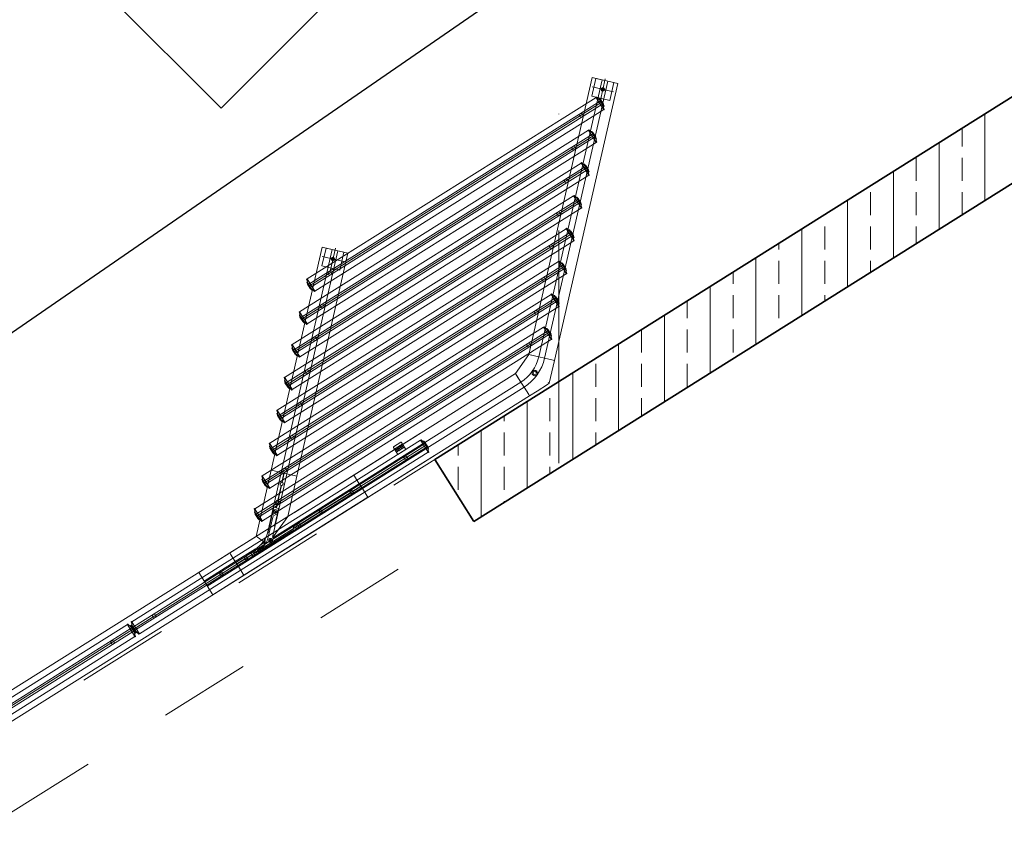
# Model space of a CAD drawing. Header units: metres. Extents: x -10951 to 10441, y -17253 to 1447.
# Tile 6 of 54: x -8518 to -8249, y -16813 to -16590. Entities that reach past the tile are written whole.
import ezdxf
from ezdxf.enums import TextEntityAlignment as Align

# ---------------------------------------------------------------- set-up
doc = ezdxf.new("R2010")
doc.units = ezdxf.units.M
doc.header["$MEASUREMENT"] = 0
for name, pattern in [('8', [0.5, 0.25, -0.25]), ('ACAD_ISO02W100', [15, 12, -3]), ('DASHDOT', [25.4, 12.7, -6.35, 0, -6.35])]:
    doc.linetypes.add(name, pattern=pattern)
doc.layers.get('0').update_dxf_attribs({"color": 8})
for name, color, linetype, lineweight in [('#elektryczne', 8, 'Continuous', 20), ('A_B.CIENKIE', 8, 'Continuous', 9), ('A_BUDYNKI', 8, 'Continuous', 13), ('A_HACZE', 8, 'Continuous', 5), ('A_OSIE', 8, 'Continuous', 13), ('A_OZACZENIE DRZWI', 8, 'Continuous', 13), ('A_OZNACZENIA OKIEN', 8, 'Continuous', 13), ('A_STOLARKA', 8, 'Continuous', 5), ('EB_UZIEMIENIE', 1, 'ACAD_ISO02W100', 30)]:
    doc.layers.add(name, color=color, linetype=linetype, lineweight=lineweight)
doc.styles.add('m1_romans', font='romans.shx', dxfattribs={"width": 0.8})

# ---------------------------------------------------------------- blocks, each defined once
blk = doc.blocks.new('podkład')
at = {"color": 8}
for p, q in [((12130.44, -3635.6), (12181.26, -3686.43)), ((12181.26, -3686.43), (12230.78, -3636.92))]:
    blk.add_line(p, q, dxfattribs=at)
at = {"layer": 'A_B.CIENKIE', "color": 8, "linetype": '8', "ltscale": 100}
for p, q in [((11593.49, -4188.5), (12953.49, -3333.65)), ((11573.49, -4224.7), (12973.49, -3344.7))]:
    blk.add_line(p, q, dxfattribs=at)
at = {"layer": 'A_BUDYNKI', "color": 8, "lineweight": 35}
for p, q in [((12239.64, -3782.35), (12973.49, -3321.1)), ((12973.49, -3344.7), (12250.29, -3799.28)), ((12250.29, -3799.28), (12239.64, -3782.35))]:
    blk.add_line(p, q, dxfattribs=at)
at = {"layer": 'A_HACZE', "color": 8, "linetype": 'Continuous'}
for p, q in [((12389.78, -3711.6), (12389.78, -3687.98)), ((12383.53, -3696.88), (12383.53, -3691.91)), ((12377.28, -3719.46), (12377.28, -3695.84)), ((12371.03, -3706.25), (12371.03, -3700)), ((12383.53, -3706.25), (12383.53, -3700)), ((12364.78, -3727.32), (12364.78, -3703.7)), ((12358.53, -3715.63), (12358.53, -3709.38)), ((12371.03, -3715.63), (12371.03, -3709.38)), ((12383.53, -3715.53), (12383.53, -3709.38)), ((12352.28, -3735.17), (12352.28, -3711.55)), ((12346.03, -3715.63), (12346.03, -3715.48)), ((12339.78, -3743.03), (12339.78, -3719.41)), ((12346.03, -3725), (12346.03, -3718.75)), ((12358.53, -3725), (12358.53, -3718.75)), ((12371.03, -3723.39), (12371.03, -3718.75)), ((12333.53, -3725), (12333.53, -3723.34)), ((12327.28, -3750.89), (12327.28, -3727.27)), ((12333.53, -3734.38), (12333.53, -3728.13)), ((12346.03, -3734.38), (12346.03, -3728.13)), ((12358.53, -3731.24), (12358.53, -3728.13)), ((12321.03, -3734.38), (12321.03, -3731.2)), ((12314.78, -3758.74), (12314.78, -3735.12)), ((12321.03, -3743.75), (12321.03, -3737.5)), ((12333.53, -3743.75), (12333.53, -3737.5)), ((12346.03, -3739.1), (12346.03, -3737.5)), ((12308.53, -3743.75), (12308.53, -3739.05)), ((12302.28, -3766.6), (12302.28, -3742.98)), ((12296.03, -3753.13), (12296.03, -3746.91)), ((12308.53, -3753.13), (12308.53, -3746.88)), ((12321.03, -3753.13), (12321.03, -3746.88)), ((12333.53, -3746.96), (12333.53, -3746.88)), ((12289.78, -3774.46), (12289.78, -3750.84)), ((12283.53, -3762.5), (12283.53, -3756.25)), ((12296.03, -3762.5), (12296.03, -3756.25)), ((12308.53, -3762.5), (12308.53, -3756.25)), ((12277.28, -3782.32), (12277.28, -3758.69)), ((12264.78, -3790.17), (12264.78, -3766.55)), ((12271.03, -3771.88), (12271.03, -3765.63)), ((12283.53, -3771.88), (12283.53, -3765.63)), ((12296.03, -3770.53), (12296.03, -3765.63)), ((12258.53, -3771.88), (12258.53, -3770.48)), ((12252.28, -3798.03), (12252.28, -3774.41)), ((12258.53, -3781.25), (12258.53, -3775)), ((12271.03, -3781.25), (12271.03, -3775)), ((12283.53, -3778.39), (12283.53, -3775)), ((12246.03, -3781.25), (12246.03, -3778.34)), ((12239.78, -3782.57), (12239.78, -3782.26)), ((12246.03, -3790.63), (12246.03, -3784.38)), ((12258.53, -3790.63), (12258.53, -3784.38)), ((12271.03, -3786.24), (12271.03, -3784.38)), ((12258.53, -3794.1), (12258.53, -3793.75))]:
    blk.add_line(p, q, dxfattribs=at)
at = {"layer": 'A_OSIE', "color": 8, "linetype": 'DASHDOT', "ltscale": 5}
blk.add_line((12273.49, -3783.35), (12273.49, -2044.7), dxfattribs=at)
at = {"layer": 'A_STOLARKA', "color": 8}
for p, q in [((12265.27, -3753.7), (12282.52, -3678.07)), ((12268, -3754.33), (12285.25, -3678.69)), ((12269.56, -3754.68), (12286.81, -3679.05)), ((12283.6, -3678.31), (12282.48, -3683.19)), ((12282.52, -3678.07), (12282.91, -3678.16)), ((12285.25, -3678.69), (12282.91, -3678.16)), ((12288.47, -3679.42), (12283.6, -3678.31)), ((12285.98, -3678.86), (12285.25, -3678.69)), ((12286.03, -3678.87), (12285.98, -3678.86)), ((12286.08, -3678.88), (12286.03, -3678.87)), ((12286.81, -3679.05), (12286.08, -3678.88)), ((12289.54, -3679.67), (12286.81, -3679.05)), ((12272.29, -3755.3), (12289.54, -3679.67)), ((12285.34, -3681.05), (12285.19, -3681.3)), ((12285.19, -3681.3), (12285.33, -3681.55)), ((12285.33, -3681.55), (12285.62, -3681.56)), ((12285.63, -3681.06), (12285.34, -3681.05)), ((12285.62, -3681.56), (12285.77, -3681.31)), ((12285.77, -3681.31), (12285.63, -3681.06)), ((12287.36, -3684.3), (12288.47, -3679.42)), ((12283.63, -3683.48), (12204.76, -3733.05)), ((12284.71, -3684.54), (12205.26, -3734.48)), ((12282.48, -3683.19), (12287.36, -3684.3)), ((12285.74, -3686.84), (12283.61, -3683.46)), ((12284.63, -3684.23), (12283.74, -3683.38)), ((12284.3, -3683.91), (12284.46, -3683.81)), ((12284.39, -3683.85), (12284.63, -3684.23)), ((12284.83, -3684.17), (12284.52, -3683.82)), ((12284.66, -3684.27), (12284.63, -3684.23)), ((12285.48, -3685.59), (12284.63, -3684.23)), ((12284.66, -3684.27), (12284.83, -3684.17)), ((12284.71, -3684.54), (12284.85, -3684.57)), ((12284.85, -3684.57), (12285.27, -3685.25)), ((12285.64, -3685.37), (12284.9, -3684.18)), ((12285.06, -3684.91), (12205.43, -3734.96)), ((12205.79, -3735.32), (12285.24, -3685.39)), ((12206.86, -3736.38), (12285.72, -3686.81)), ((12285.27, -3685.25), (12285.24, -3685.39)), ((12285.46, -3685.54), (12285.63, -3685.44)), ((12285.49, -3685.58), (12285.46, -3685.54)), ((12285.87, -3686.76), (12285.48, -3685.59)), ((12285.49, -3685.58), (12285.72, -3685.96)), ((12285.81, -3685.86), (12285.63, -3685.44)), ((12285.79, -3685.93), (12285.63, -3686.02)), ((12281.59, -3692.45), (12202.72, -3742.01)), ((12283.7, -3695.81), (12281.57, -3692.42)), ((12282.59, -3693.2), (12281.7, -3692.34)), ((12282.66, -3693.5), (12203.21, -3743.44)), ((12283.01, -3693.87), (12203.39, -3743.92)), ((12203.75, -3744.28), (12283.2, -3694.35)), ((12282.26, -3692.87), (12282.41, -3692.77)), ((12282.35, -3692.81), (12282.59, -3693.19)), ((12282.79, -3693.13), (12282.48, -3692.78)), ((12282.62, -3693.24), (12282.59, -3693.19)), ((12283.44, -3694.55), (12282.59, -3693.2)), ((12282.62, -3693.24), (12282.79, -3693.13)), ((12282.66, -3693.5), (12282.8, -3693.53)), ((12282.8, -3693.53), (12283.23, -3694.21)), ((12283.6, -3694.33), (12282.85, -3693.15)), ((12283.23, -3694.21), (12283.2, -3694.35)), ((12283.41, -3694.51), (12283.58, -3694.4)), ((12283.44, -3694.55), (12283.42, -3694.51)), ((12283.44, -3694.55), (12283.68, -3694.93)), ((12283.82, -3695.73), (12283.44, -3694.55)), ((12283.74, -3694.89), (12283.58, -3694.99)), ((12283.76, -3694.83), (12283.59, -3694.4)), ((12204.81, -3745.34), (12283.68, -3695.77)), ((12279.54, -3701.41), (12200.68, -3750.98)), ((12280.62, -3702.47), (12201.17, -3752.4)), ((12280.97, -3702.84), (12201.34, -3752.88)), ((12201.7, -3753.25), (12281.15, -3703.31)), ((12281.65, -3704.77), (12279.53, -3701.38)), ((12280.55, -3702.16), (12279.65, -3701.3)), ((12280.21, -3701.83), (12280.37, -3701.73)), ((12280.31, -3701.77), (12280.55, -3702.15)), ((12280.75, -3702.09), (12280.43, -3701.74)), ((12280.57, -3702.2), (12280.55, -3702.15)), ((12281.4, -3703.51), (12280.55, -3702.16)), ((12280.57, -3702.2), (12280.74, -3702.09)), ((12280.62, -3702.47), (12280.76, -3702.5)), ((12280.76, -3702.5), (12281.18, -3703.17)), ((12281.55, -3703.29), (12280.81, -3702.11)), ((12281.18, -3703.17), (12281.15, -3703.31)), ((12281.37, -3703.47), (12281.54, -3703.36)), ((12281.72, -3703.79), (12281.54, -3703.36)), ((12202.77, -3754.3), (12281.63, -3704.73)), ((12281.4, -3703.51), (12281.37, -3703.47)), ((12281.4, -3703.51), (12281.64, -3703.89)), ((12281.78, -3704.69), (12281.4, -3703.51)), ((12281.7, -3703.85), (12281.54, -3703.95)), ((12277.5, -3710.37), (12198.63, -3759.94)), ((12278.58, -3711.43), (12199.13, -3761.36)), ((12279.61, -3713.73), (12277.48, -3710.34)), ((12278.5, -3711.12), (12277.61, -3710.26)), ((12278.17, -3710.79), (12278.32, -3710.7)), ((12278.26, -3710.74), (12278.5, -3711.12)), ((12278.7, -3711.05), (12278.39, -3710.71)), ((12278.53, -3711.16), (12278.5, -3711.12)), ((12279.35, -3712.48), (12278.5, -3711.12)), ((12278.53, -3711.16), (12278.7, -3711.06)), ((12278.58, -3711.43), (12278.71, -3711.46)), ((12278.71, -3711.46), (12279.14, -3712.14)), ((12279.51, -3712.26), (12278.77, -3711.07)), ((12278.93, -3711.8), (12199.3, -3761.85)), ((12199.66, -3762.21), (12279.11, -3712.27)), ((12200.72, -3763.27), (12279.59, -3713.7)), ((12279.14, -3712.14), (12279.11, -3712.27)), ((12279.33, -3712.43), (12279.49, -3712.33)), ((12279.35, -3712.47), (12279.33, -3712.43)), ((12279.35, -3712.47), (12279.59, -3712.85)), ((12279.74, -3713.65), (12279.35, -3712.48)), ((12279.67, -3712.75), (12279.5, -3712.32)), ((12279.65, -3712.81), (12279.5, -3712.91)), ((12275.46, -3719.33), (12196.59, -3768.9)), ((12277.57, -3722.69), (12275.44, -3719.31)), ((12276.46, -3720.08), (12275.57, -3719.23)), ((12276.53, -3720.39), (12197.08, -3770.33)), ((12276.88, -3720.76), (12197.26, -3770.81)), ((12197.61, -3771.17), (12277.07, -3721.24)), ((12276.12, -3719.76), (12276.28, -3719.66)), ((12276.22, -3719.7), (12276.46, -3720.08)), ((12276.66, -3720.02), (12276.34, -3719.67)), ((12276.49, -3720.12), (12276.46, -3720.08)), ((12277.31, -3721.44), (12276.46, -3720.08)), ((12276.48, -3720.12), (12276.65, -3720.02)), ((12276.53, -3720.39), (12276.67, -3720.42)), ((12276.67, -3720.42), (12277.1, -3721.1)), ((12277.47, -3721.22), (12276.72, -3720.03)), ((12277.1, -3721.1), (12277.07, -3721.24)), ((12277.28, -3721.39), (12277.45, -3721.29)), ((12277.31, -3721.43), (12277.28, -3721.39)), ((12277.31, -3721.43), (12277.55, -3721.81)), ((12277.69, -3722.61), (12277.31, -3721.44)), ((12277.61, -3721.78), (12277.45, -3721.87)), ((12277.63, -3721.71), (12277.46, -3721.29)), ((12208.86, -3724.38), (12194.97, -3785.29)), ((12198.68, -3772.23), (12277.55, -3722.66)), ((12209.93, -3724.62), (12208.82, -3729.5)), ((12208.86, -3724.38), (12209.25, -3724.47)), ((12211.59, -3725), (12209.25, -3724.47)), ((12214.81, -3725.73), (12209.93, -3724.62)), ((12211.59, -3725), (12197.7, -3785.91)), ((12213.15, -3725.36), (12199.26, -3786.27)), ((12215.88, -3725.98), (12201.99, -3786.89)), ((12211.67, -3727.36), (12211.52, -3727.61)), ((12212.32, -3725.17), (12211.59, -3725)), ((12211.96, -3727.37), (12211.67, -3727.36)), ((12212.1, -3727.62), (12211.96, -3727.37)), ((12212.37, -3725.18), (12212.32, -3725.17)), ((12212.42, -3725.19), (12212.37, -3725.18)), ((12213.15, -3725.36), (12212.42, -3725.19)), ((12215.88, -3725.98), (12213.15, -3725.36)), ((12213.69, -3730.61), (12214.81, -3725.73)), ((12273.41, -3728.29), (12194.55, -3777.86)), ((12274.49, -3729.35), (12195.04, -3779.29)), ((12274.84, -3729.72), (12195.21, -3779.77)), ((12195.57, -3780.13), (12275.02, -3730.2)), ((12208.82, -3729.5), (12213.69, -3730.61)), ((12211.52, -3727.61), (12211.66, -3727.86)), ((12211.66, -3727.86), (12211.95, -3727.87)), ((12211.95, -3727.87), (12212.1, -3727.62)), ((12275.52, -3731.65), (12273.4, -3728.27)), ((12274.42, -3729.04), (12273.52, -3728.19)), ((12274.08, -3728.72), (12274.24, -3728.62)), ((12274.18, -3728.66), (12274.42, -3729.04)), ((12274.62, -3728.98), (12274.3, -3728.63)), ((12274.44, -3729.08), (12274.42, -3729.04)), ((12275.27, -3730.4), (12274.42, -3729.04)), ((12274.44, -3729.09), (12274.61, -3728.98)), ((12274.49, -3729.35), (12274.63, -3729.38)), ((12274.63, -3729.38), (12275.05, -3730.06)), ((12275.42, -3730.18), (12274.68, -3729)), ((12275.05, -3730.06), (12275.02, -3730.2)), ((12275.24, -3730.36), (12275.41, -3730.25)), ((12275.59, -3730.68), (12275.41, -3730.25)), ((12196.64, -3781.19), (12275.5, -3731.62)), ((12275.27, -3730.39), (12275.24, -3730.35)), ((12275.27, -3730.39), (12275.51, -3730.78)), ((12275.65, -3731.57), (12275.27, -3730.4)), ((12275.57, -3730.74), (12275.41, -3730.84)), ((12205.01, -3734.28), (12204.62, -3733.11)), ((12204.86, -3734.43), (12204.68, -3734)), ((12204.86, -3733.84), (12204.7, -3733.94)), ((12206.88, -3736.41), (12204.75, -3733.03)), ((12204.76, -3733.9), (12205, -3734.28)), ((12205.59, -3735.68), (12204.85, -3734.5)), ((12205.03, -3734.32), (12204.86, -3734.43)), ((12205.03, -3734.33), (12205, -3734.28)), ((12205.86, -3735.64), (12205.01, -3734.28)), ((12205.26, -3734.48), (12205.22, -3734.62)), ((12205.22, -3734.62), (12205.64, -3735.3)), ((12205.64, -3735.3), (12205.79, -3735.32)), ((12205.83, -3735.59), (12205.66, -3735.7)), ((12205.85, -3735.64), (12205.83, -3735.6)), ((12205.85, -3735.64), (12206.09, -3736.02)), ((12206.75, -3736.49), (12205.86, -3735.64)), ((12271.37, -3737.26), (12192.5, -3786.83)), ((12272.44, -3738.32), (12192.99, -3788.25)), ((12205.97, -3736.05), (12205.66, -3735.7)), ((12206.03, -3736.05), (12206.19, -3735.96)), ((12273.48, -3740.62), (12271.35, -3737.23)), ((12272.37, -3738.01), (12271.48, -3737.15)), ((12272.03, -3737.68), (12272.19, -3737.58)), ((12272.13, -3737.62), (12272.37, -3738)), ((12272.57, -3737.94), (12272.26, -3737.59)), ((12272.4, -3738.05), (12272.37, -3738)), ((12273.22, -3739.36), (12272.37, -3738.01)), ((12272.4, -3738.05), (12272.56, -3737.94)), ((12272.44, -3738.32), (12272.58, -3738.35)), ((12272.58, -3738.35), (12273.01, -3739.02)), ((12273.38, -3739.14), (12272.63, -3737.96)), ((12272.79, -3738.69), (12193.17, -3788.73)), ((12193.53, -3789.1), (12272.98, -3739.16)), ((12194.59, -3790.15), (12273.46, -3740.58)), ((12273.01, -3739.02), (12272.98, -3739.16)), ((12273.19, -3739.32), (12273.36, -3739.21)), ((12273.22, -3739.36), (12273.2, -3739.32)), ((12273.22, -3739.36), (12273.46, -3739.74)), ((12273.6, -3740.54), (12273.22, -3739.36)), ((12273.52, -3739.7), (12273.36, -3739.8)), ((12273.54, -3739.64), (12273.37, -3739.21)), ((12202.96, -3743.24), (12202.58, -3742.07)), ((12202.81, -3743.4), (12202.64, -3742.96)), ((12202.81, -3742.8), (12202.66, -3742.9)), ((12204.83, -3745.38), (12202.7, -3741.99)), ((12202.72, -3742.86), (12202.96, -3743.24)), ((12203.55, -3744.65), (12202.8, -3743.46)), ((12202.99, -3743.29), (12202.82, -3743.39)), ((12202.99, -3743.29), (12202.96, -3743.24)), ((12203.81, -3744.6), (12202.96, -3743.24)), ((12203.21, -3743.44), (12203.17, -3743.58)), ((12203.17, -3743.58), (12203.6, -3744.26)), ((12269.32, -3746.22), (12190.46, -3795.79)), ((12203.6, -3744.26), (12203.75, -3744.28)), ((12203.92, -3745.01), (12203.61, -3744.67)), ((12203.79, -3744.56), (12203.62, -3744.66)), ((12203.81, -3744.6), (12203.78, -3744.56)), ((12203.81, -3744.6), (12204.05, -3744.98)), ((12204.71, -3745.46), (12203.81, -3744.6)), ((12203.99, -3745.02), (12204.14, -3744.92)), ((12271.43, -3749.58), (12269.31, -3746.19)), ((12270.32, -3746.97), (12269.43, -3746.11)), ((12270.4, -3747.28), (12190.95, -3797.21)), ((12270.75, -3747.65), (12191.12, -3797.7)), ((12191.48, -3798.06), (12270.93, -3748.12)), ((12269.99, -3746.64), (12270.15, -3746.55)), ((12270.09, -3746.59), (12270.33, -3746.97)), ((12270.53, -3746.9), (12270.21, -3746.56)), ((12271.18, -3748.33), (12270.32, -3746.97)), ((12270.35, -3747.01), (12270.33, -3746.97)), ((12270.35, -3747.01), (12270.52, -3746.91)), ((12270.4, -3747.28), (12270.54, -3747.31)), ((12270.54, -3747.31), (12270.96, -3747.99)), ((12271.33, -3748.11), (12270.59, -3746.92)), ((12270.96, -3747.99), (12270.93, -3748.12)), ((12271.15, -3748.28), (12271.32, -3748.18)), ((12271.18, -3748.32), (12271.15, -3748.28)), ((12271.18, -3748.32), (12271.42, -3748.7)), ((12271.56, -3749.5), (12271.18, -3748.33)), ((12271.5, -3748.6), (12271.32, -3748.17)), ((12271.48, -3748.66), (12271.32, -3748.76)), ((12192.55, -3799.12), (12271.41, -3749.55)), ((12200.92, -3752.21), (12200.53, -3751.03)), ((12200.77, -3751.76), (12200.61, -3751.86)), ((12202.79, -3754.34), (12200.66, -3750.95)), ((12200.77, -3752.36), (12200.59, -3751.92)), ((12200.67, -3751.82), (12200.91, -3752.21)), ((12201.5, -3753.61), (12200.76, -3752.42)), ((12200.94, -3752.25), (12200.77, -3752.36)), ((12200.94, -3752.25), (12200.91, -3752.21)), ((12201.77, -3753.56), (12200.92, -3752.21)), ((12201.17, -3752.4), (12201.13, -3752.55)), ((12201.13, -3752.55), (12201.56, -3753.22)), ((12201.56, -3753.22), (12201.7, -3753.25)), ((12201.74, -3753.52), (12201.57, -3753.63)), ((12201.88, -3753.97), (12201.57, -3753.63)), ((12201.77, -3753.56), (12201.74, -3753.52)), ((12201.77, -3753.56), (12202, -3753.94)), ((12202.66, -3754.42), (12201.77, -3753.56)), ((12201.94, -3753.98), (12202.1, -3753.88)), ((12261.62, -3758.85), (12265.27, -3753.7)), ((12267.98, -3754.32), (12265.27, -3753.7)), ((12268, -3754.33), (12265.66, -3753.79)), ((12269.56, -3754.68), (12268, -3754.33)), ((12271.9, -3755.22), (12269.56, -3754.68)), ((12271.9, -3755.22), (12269.58, -3754.69)), ((12272.29, -3755.3), (12270.87, -3761.54)), ((12272.29, -3755.3), (12271.9, -3755.22)), ((12271.9, -3755.22), (12272.29, -3755.3)), ((12261.62, -3758.85), (12201.29, -3796.78)), ((12263.1, -3761.2), (12261.62, -3758.85)), ((12261.83, -3759.19), (12263.11, -3761.22)), ((12198.87, -3761.17), (12198.49, -3759.99)), ((12198.73, -3761.32), (12198.55, -3760.89)), ((12198.73, -3760.73), (12198.57, -3760.83)), ((12200.74, -3763.3), (12198.62, -3759.91)), ((12198.63, -3760.79), (12198.87, -3761.17)), ((12199.46, -3762.57), (12198.71, -3761.39)), ((12198.9, -3761.21), (12198.73, -3761.32)), ((12198.9, -3761.21), (12198.87, -3761.17)), ((12199.73, -3762.52), (12198.87, -3761.17)), ((12199.13, -3761.36), (12199.09, -3761.51)), ((12199.09, -3761.51), (12199.51, -3762.19)), ((12199.51, -3762.19), (12199.66, -3762.21)), ((12199.7, -3762.48), (12199.53, -3762.59)), ((12199.72, -3762.52), (12199.7, -3762.48)), ((12199.72, -3762.52), (12199.96, -3762.9)), ((12200.62, -3763.38), (12199.73, -3762.52)), ((12263.11, -3761.22), (12200.4, -3800.64)), ((12263.96, -3762.58), (12263.11, -3761.22)), ((12267.52, -3763.65), (12270.39, -3761.84)), ((12270.87, -3761.54), (12270.39, -3761.84)), ((12270.87, -3761.54), (12270.52, -3761.29)), ((12265.45, -3764.95), (12199.02, -3806.7)), ((12199.84, -3762.93), (12199.52, -3762.59)), ((12263.96, -3762.58), (12199.9, -3802.84)), ((12199.9, -3762.94), (12200.06, -3762.84)), ((12263.96, -3762.58), (12265.24, -3764.61)), ((12265.24, -3764.61), (12263.97, -3762.59)), ((12265.24, -3764.61), (12265.45, -3764.95)), ((12265.45, -3764.95), (12265.24, -3764.61)), ((12267.52, -3763.65), (12265.45, -3764.95)), ((12196.83, -3770.13), (12196.45, -3768.96)), ((12196.68, -3770.28), (12196.51, -3769.85)), ((12196.68, -3769.69), (12196.53, -3769.79)), ((12198.7, -3772.26), (12196.57, -3768.88)), ((12196.59, -3769.75), (12196.83, -3770.13)), ((12197.42, -3771.53), (12196.67, -3770.35)), ((12196.86, -3770.17), (12196.69, -3770.28)), ((12196.85, -3770.17), (12196.83, -3770.13)), ((12197.68, -3771.49), (12196.83, -3770.13)), ((12197.08, -3770.33), (12197.04, -3770.47)), ((12197.04, -3770.47), (12197.47, -3771.15)), ((12197.47, -3771.15), (12197.61, -3771.17)), ((12197.79, -3771.9), (12197.48, -3771.55)), ((12197.66, -3771.44), (12197.49, -3771.55)), ((12197.68, -3771.48), (12197.65, -3771.44)), ((12197.68, -3771.48), (12197.92, -3771.87)), ((12198.57, -3772.34), (12197.68, -3771.49)), ((12197.86, -3771.9), (12198.01, -3771.81)), ((11593.51, -4178.81), (12235.67, -3775.16)), ((12235.74, -3777.05), (12156.88, -3826.62)), ((12157.36, -3828.05), (12236.82, -3778.1)), ((12237.11, -3778.51), (12157.54, -3828.53)), ((12194.79, -3779.09), (12194.4, -3777.92)), ((12194.64, -3778.65), (12194.48, -3778.75)), ((12196.66, -3781.22), (12194.53, -3777.84)), ((12230.23, -3778.52), (12230.23, -3778.52)), ((12230.36, -3778.45), (12230.35, -3778.44)), ((12230.61, -3778.29), (12230.61, -3778.28)), ((12230.85, -3778.67), (12230.85, -3778.66)), ((12237.85, -3780.41), (12235.72, -3777.02)), ((12236.74, -3777.8), (12235.85, -3776.94)), ((12236.41, -3777.47), (12236.56, -3777.37)), ((12236.5, -3777.41), (12236.74, -3777.79)), ((12236.94, -3777.73), (12236.63, -3777.38)), ((12236.77, -3777.84), (12236.74, -3777.79)), ((12237.59, -3779.15), (12236.74, -3777.8)), ((12236.77, -3777.84), (12236.94, -3777.73)), ((12236.82, -3778.1), (12236.96, -3778.14)), ((12236.96, -3778.14), (12237.38, -3778.81)), ((12237.75, -3778.93), (12237.01, -3777.75)), ((11597.34, -4184.9), (12239.51, -3781.26)), ((12237.35, -3778.95), (12157.89, -3828.89)), ((12158.97, -3829.95), (12237.83, -3780.38)), ((12194.64, -3779.24), (12194.46, -3778.81)), ((12194.54, -3778.71), (12194.78, -3779.09)), ((12195.37, -3780.5), (12194.63, -3779.31)), ((12194.81, -3779.14), (12194.64, -3779.24)), ((12194.81, -3779.14), (12194.78, -3779.09)), ((12195.64, -3780.45), (12194.79, -3779.09)), ((12195.04, -3779.29), (12195, -3779.43)), ((12195, -3779.43), (12195.43, -3780.11)), ((12195.43, -3780.11), (12195.57, -3780.13)), ((12195.61, -3780.41), (12195.44, -3780.51)), ((12195.75, -3780.86), (12195.44, -3780.51)), ((12195.64, -3780.45), (12195.61, -3780.41)), ((12195.64, -3780.45), (12195.87, -3780.83)), ((12196.53, -3781.3), (12195.64, -3780.45)), ((12195.81, -3780.87), (12195.97, -3780.77)), ((12228.83, -3779.4), (12228.83, -3779.4)), ((12229.07, -3779.78), (12229.07, -3779.78)), ((12229.09, -3779.24), (12229.08, -3779.24)), ((12229.22, -3779.16), (12229.21, -3779.16)), ((12229.31, -3780.17), (12229.31, -3780.16)), ((12229.33, -3779.62), (12229.32, -3779.62)), ((12229.45, -3779.54), (12229.45, -3779.54)), ((12229.47, -3779), (12229.46, -3779)), ((12229.57, -3780.01), (12229.56, -3780)), ((12229.6, -3778.92), (12229.59, -3778.92)), ((12229.69, -3779.93), (12229.69, -3779.92)), ((12229.71, -3779.38), (12229.7, -3779.38)), ((12229.84, -3779.31), (12229.83, -3779.3)), ((12229.85, -3778.76), (12229.85, -3778.76)), ((12229.95, -3779.77), (12229.94, -3779.76)), ((12229.98, -3778.68), (12229.97, -3778.68)), ((12230.08, -3779.69), (12230.07, -3779.68)), ((12230.09, -3779.15), (12230.09, -3779.14)), ((12230.22, -3779.07), (12230.21, -3779.06)), ((12230.33, -3779.53), (12230.32, -3779.52)), ((12230.46, -3779.45), (12230.45, -3779.44)), ((12230.47, -3778.91), (12230.47, -3778.9)), ((12230.6, -3778.83), (12230.59, -3778.82)), ((12230.71, -3779.29), (12230.71, -3779.28)), ((12230.84, -3779.21), (12230.83, -3779.2)), ((12231.09, -3779.05), (12231.09, -3779.04)), ((12237.38, -3778.81), (12237.35, -3778.95)), ((12237.57, -3779.11), (12237.74, -3779)), ((12237.59, -3779.15), (12237.57, -3779.11)), ((12237.59, -3779.15), (12237.83, -3779.53)), ((12237.98, -3780.33), (12237.59, -3779.15)), ((12237.92, -3779.43), (12237.74, -3779)), ((12237.9, -3779.49), (12237.74, -3779.59)), ((12194.97, -3785.29), (12190.85, -3803.34)), ((12197.7, -3785.91), (12194.01, -3802.06)), ((12195.36, -3785.38), (12194.97, -3785.29)), ((12195.36, -3785.38), (12197.7, -3785.91)), ((12199.26, -3786.27), (12195.4, -3803.18)), ((12197.7, -3785.91), (12198.43, -3786.08)), ((12198.43, -3786.08), (12197.85, -3788.59)), ((12198.48, -3786.09), (12197.9, -3788.6)), ((12198.52, -3786.1), (12197.95, -3788.61)), ((12198.43, -3786.08), (12198.48, -3786.09)), ((12198.48, -3786.09), (12198.52, -3786.1)), ((12198.52, -3786.1), (12199.26, -3786.27)), ((12199.26, -3786.27), (12201.6, -3786.8)), ((12199.47, -3797.92), (12217.51, -3786.58)), ((12217.72, -3786.92), (12217.51, -3786.58)), ((12192.74, -3788.06), (12192.36, -3786.88)), ((12192.59, -3788.21), (12192.42, -3787.77)), ((12192.59, -3787.61), (12192.44, -3787.71)), ((12194.61, -3790.19), (12192.48, -3786.8)), ((12192.5, -3787.67), (12192.74, -3788.06)), ((12193.33, -3789.46), (12192.58, -3788.27)), ((12192.77, -3788.1), (12192.6, -3788.21)), ((12192.77, -3788.1), (12192.74, -3788.06)), ((12193.59, -3789.41), (12192.74, -3788.06)), ((12192.99, -3788.25), (12192.95, -3788.4)), ((12192.95, -3788.4), (12193.38, -3789.07)), ((12193.38, -3789.07), (12193.53, -3789.1)), ((12193.57, -3789.37), (12193.4, -3789.48)), ((12193.59, -3789.41), (12193.56, -3789.37)), ((12193.59, -3789.41), (12193.83, -3789.79)), ((12194.49, -3790.27), (12193.59, -3789.41)), ((12195.85, -3803.5), (12219, -3788.95)), ((12197.67, -3789.42), (12196.74, -3793.47)), ((12201.99, -3786.89), (12199.47, -3797.92)), ((12201.99, -3786.89), (12201.6, -3786.8)), ((12217.72, -3786.92), (12219, -3788.95)), ((12219, -3788.95), (12219.4, -3789.58)), ((12185.99, -3811.59), (12219.85, -3790.3)), ((12193.7, -3789.82), (12193.39, -3789.48)), ((12193.77, -3789.83), (12193.92, -3789.73)), ((12197.71, -3789.43), (12196.79, -3793.48)), ((12197.76, -3789.44), (12196.84, -3793.49)), ((12208.75, -3796.28), (12216.5, -3791.4)), ((12208.78, -3796.32), (12216.53, -3791.45)), ((12208.81, -3796.36), (12216.56, -3791.49)), ((12217.22, -3790.95), (12219.4, -3789.58)), ((12217.25, -3790.99), (12219.43, -3789.62)), ((12217.27, -3791.04), (12219.45, -3789.67)), ((12219.4, -3789.58), (12219.43, -3789.62)), ((12219.43, -3789.62), (12219.45, -3789.67)), ((12219.45, -3789.67), (12219.85, -3790.3)), ((12219.85, -3790.3), (12221.13, -3792.33)), ((12187.48, -3813.96), (12221.34, -3792.67)), ((12196.55, -3794.29), (12196.27, -3795.54)), ((12196.6, -3794.3), (12196.32, -3795.55)), ((12196.65, -3794.31), (12196.37, -3795.56)), ((12221.34, -3792.67), (12221.13, -3792.33)), ((12190.7, -3797.02), (12190.31, -3795.84)), ((12190.55, -3797.17), (12190.37, -3796.74)), ((12190.55, -3796.58), (12190.39, -3796.68)), ((12192.57, -3799.15), (12190.44, -3795.76)), ((12190.45, -3796.64), (12190.69, -3797.02)), ((12191.28, -3798.42), (12190.54, -3797.24)), ((12190.72, -3797.06), (12190.55, -3797.17)), ((12190.72, -3797.06), (12190.69, -3797.02)), ((12191.55, -3798.37), (12190.7, -3797.02)), ((12190.95, -3797.21), (12190.91, -3797.36)), ((12190.91, -3797.36), (12191.34, -3798.04)), ((12195.69, -3795.4), (12194.14, -3802.2)), ((12195.61, -3797.75), (12196.21, -3797.37)), ((12195.69, -3795.4), (12196.95, -3795.69)), ((12195.85, -3800.54), (12196.55, -3797.45)), ((12196.08, -3796.35), (12195.94, -3796.45)), ((12195.94, -3796.45), (12195.96, -3796.63)), ((12195.96, -3796.63), (12196.12, -3796.69)), ((12196.24, -3796.42), (12196.08, -3796.35)), ((12196.12, -3796.69), (12196.26, -3796.59)), ((12196.21, -3797.37), (12196.55, -3797.45)), ((12196.26, -3796.59), (12196.24, -3796.42)), ((12196.55, -3797.45), (12196.95, -3795.69)), ((12202.72, -3800.07), (12208.04, -3796.72)), ((12202.75, -3800.11), (12208.06, -3796.77)), ((12202.78, -3800.15), (12208.09, -3796.81)), ((12191.34, -3798.04), (12191.48, -3798.06)), ((12191.52, -3798.33), (12191.35, -3798.44)), ((12191.66, -3798.78), (12191.35, -3798.44)), ((12191.54, -3798.37), (12191.52, -3798.33)), ((12191.54, -3798.37), (12191.78, -3798.75)), ((12192.44, -3799.23), (12191.55, -3798.37)), ((12191.72, -3798.79), (12191.88, -3798.69)), ((12194.06, -3803.89), (12195.39, -3798.06)), ((12198.87, -3798.77), (12195.52, -3803.49)), ((12195.52, -3803.49), (12198.87, -3798.77)), ((12198.87, -3798.77), (12199.47, -3797.92)), ((12199.47, -3797.92), (12198.87, -3798.77)), ((12202.32, -3799.43), (12203.17, -3800.79)), ((12200.69, -3801.82), (12191.68, -3807.48)), ((12194.14, -3802.2), (12193.95, -3802.32)), ((12195.96, -3800.72), (12195.85, -3800.54)), ((12200.8, -3800.39), (12201.07, -3800.81)), ((12201.07, -3800.81), (12200.91, -3801.51)), ((12201.84, -3800.48), (12201.73, -3800.61)), ((12201.73, -3800.61), (12201.79, -3800.77)), ((12201.79, -3800.77), (12201.96, -3800.8)), ((12202.02, -3800.51), (12201.84, -3800.48)), ((12201.96, -3800.8), (12202.07, -3800.67)), ((12202.07, -3800.67), (12202.02, -3800.51)), ((12183.65, -3807.86), (12190.85, -3803.34)), ((12190.85, -3803.34), (12191.2, -3803.59)), ((12191.2, -3803.59), (12190.85, -3803.34)), ((12192.82, -3804.73), (12191.2, -3803.59)), ((12191.2, -3803.59), (12192.82, -3804.73)), ((12192.93, -3805.13), (12191.96, -3805.74)), ((12192.07, -3805.63), (12193.14, -3804.96)), ((12192.82, -3804.73), (12193.14, -3804.96)), ((12192.82, -3804.73), (12193.14, -3804.96)), ((12193.42, -3803.73), (12193.14, -3804.96)), ((12193.36, -3805.11), (12193.14, -3804.96)), ((12193.14, -3804.96), (12193.36, -3805.11)), ((12193.44, -3803.69), (12193.19, -3804.75)), ((12195, -3804.22), (12194.7, -3804.64)), ((12194.7, -3804.64), (12195, -3804.22)), ((12195.52, -3803.49), (12195.38, -3803.69)), ((12195.38, -3803.69), (12195.52, -3803.49)), ((12175.18, -3813.19), (12183.65, -3807.86)), ((12183.65, -3807.86), (12183.86, -3808.2)), ((12183.86, -3808.2), (12183.65, -3807.86)), ((12183.65, -3807.86), (12183.86, -3808.2)), ((12185.14, -3810.23), (12183.86, -3808.2)), ((12183.86, -3808.2), (12185.14, -3810.23)), ((12185.14, -3810.23), (12183.86, -3808.2)), ((12185.14, -3810.23), (12190.69, -3806.74)), ((12190.14, -3808.98), (12189.29, -3807.63)), ((12190.52, -3807.6), (12190.39, -3807.72)), ((12190.39, -3807.72), (12190.43, -3807.89)), ((12190.43, -3807.89), (12190.59, -3807.94)), ((12190.69, -3807.66), (12190.52, -3807.6)), ((12190.59, -3807.94), (12190.72, -3807.83)), ((12190.72, -3807.83), (12190.69, -3807.66)), ((12191.36, -3806.97), (12192.29, -3806.39)), ((12176.67, -3815.56), (12185.14, -3810.23)), ((12185.54, -3810.87), (12185.14, -3810.23)), ((12185.14, -3810.23), (12185.54, -3810.87)), ((12185.54, -3810.87), (12185.14, -3810.23)), ((12185.54, -3810.87), (12187.72, -3809.5)), ((12185.56, -3810.91), (12185.54, -3810.87)), ((12185.54, -3810.87), (12185.56, -3810.91)), ((12185.56, -3810.91), (12185.54, -3810.87)), ((12185.56, -3810.91), (12187.74, -3809.54)), ((12185.59, -3810.95), (12185.56, -3810.91)), ((12185.56, -3810.91), (12185.59, -3810.95)), ((12185.59, -3810.95), (12185.56, -3810.91)), ((12185.59, -3810.95), (12187.77, -3809.58)), ((12188.43, -3809.05), (12189.68, -3808.26)), ((12188.46, -3809.09), (12189.71, -3808.3)), ((12188.49, -3809.13), (12189.74, -3808.35)), ((12175.18, -3813.19), (12179.01, -3819.28)), ((12179.01, -3819.28), (12175.18, -3813.19)), ((12177.52, -3816.91), (12185.99, -3811.59)), ((12185.99, -3811.59), (12185.59, -3810.95)), ((12185.59, -3810.95), (12185.99, -3811.59)), ((12185.99, -3811.59), (12185.59, -3810.95)), ((12187.27, -3813.62), (12185.99, -3811.59)), ((12185.99, -3811.59), (12187.27, -3813.62)), ((12187.27, -3813.62), (12185.99, -3811.59)), ((12179.01, -3819.28), (12187.48, -3813.96)), ((12187.27, -3813.62), (12187.48, -3813.96)), ((12187.48, -3813.96), (12187.27, -3813.62)), ((12187.27, -3813.62), (12187.48, -3813.96)), ((12157.12, -3827.85), (12156.73, -3826.67)), ((12158.99, -3829.98), (12156.86, -3826.59)), ((12155.69, -3827.37), (12076.83, -3876.94)), ((12156.76, -3828.42), (12077.31, -3878.37)), ((12157.12, -3828.79), (12077.49, -3878.84)), ((12077.84, -3879.21), (12157.3, -3829.27)), ((12157.8, -3830.72), (12155.67, -3827.34)), ((12156.69, -3828.11), (12155.8, -3827.26)), ((12156.36, -3827.79), (12156.51, -3827.69)), ((12156.45, -3827.73), (12156.69, -3828.11)), ((12156.89, -3828.05), (12156.58, -3827.7)), ((12156.72, -3828.15), (12156.69, -3828.11)), ((12157.54, -3829.47), (12156.69, -3828.11)), ((12156.72, -3828.16), (12156.89, -3828.05)), ((12156.9, -3828.45), (12156.76, -3828.42)), ((12156.97, -3828), (12156.79, -3827.57)), ((12156.97, -3827.41), (12156.81, -3827.5)), ((12156.87, -3827.47), (12157.11, -3827.85)), ((12157.33, -3829.13), (12156.9, -3828.45)), ((12157.7, -3829.25), (12156.96, -3828.07)), ((12157.7, -3829.25), (12156.96, -3828.07)), ((12157.14, -3827.89), (12156.97, -3828)), ((12157.14, -3827.89), (12157.11, -3827.85)), ((12157.97, -3829.2), (12157.12, -3827.85)), ((12157.3, -3829.27), (12157.33, -3829.13)), ((12157.33, -3828.18), (12157.36, -3828.05)), ((12157.76, -3828.86), (12157.33, -3828.18)), ((12157.52, -3829.43), (12157.69, -3829.32)), ((12157.54, -3829.46), (12157.52, -3829.42)), ((12157.54, -3829.46), (12157.78, -3829.85)), ((12157.93, -3830.64), (12157.54, -3829.47)), ((12157.86, -3829.75), (12157.69, -3829.32)), ((12157.89, -3828.89), (12157.76, -3828.86)), ((12157.94, -3829.16), (12157.77, -3829.27)), ((12158.08, -3829.61), (12157.77, -3829.27)), ((12157.96, -3829.2), (12157.94, -3829.16)), ((12157.96, -3829.2), (12158.2, -3829.58)), ((12158.86, -3830.06), (12157.97, -3829.2)), ((12158.14, -3829.62), (12158.3, -3829.52)), ((12078.92, -3880.27), (12157.78, -3830.69)), ((12157.85, -3829.81), (12157.69, -3829.91))]:
    blk.add_line(p, q, dxfattribs=at)
at = {"layer": 'A_STOLARKA', "color": 8, "ltscale": 0.1}
for p, q in [((12284.81, -3684.23), (12286.14, -3678.38)), ((12288.4, -3681.97), (12282.55, -3680.64)), ((12283.61, -3683.46), (12283.74, -3683.38)), ((12285.74, -3686.84), (12285.87, -3686.76)), ((12281.57, -3692.42), (12281.7, -3692.34)), ((12283.7, -3695.81), (12283.82, -3695.73)), ((12279.53, -3701.38), (12279.65, -3701.3)), ((12281.65, -3704.77), (12281.78, -3704.69)), ((12277.48, -3710.34), (12277.61, -3710.26)), ((12279.61, -3713.73), (12279.74, -3713.65)), ((12275.44, -3719.31), (12275.57, -3719.23)), ((12211.15, -3730.54), (12212.48, -3724.69)), ((12277.57, -3722.69), (12277.69, -3722.61)), ((12214.74, -3728.28), (12208.89, -3726.95)), ((12273.4, -3728.27), (12273.52, -3728.19)), ((12275.52, -3731.65), (12275.65, -3731.57)), ((12204.75, -3733.03), (12204.62, -3733.11)), ((12206.88, -3736.41), (12206.75, -3736.49)), ((12271.35, -3737.23), (12271.48, -3737.15)), ((12273.48, -3740.62), (12273.6, -3740.54)), ((12202.7, -3741.99), (12202.58, -3742.07)), ((12204.83, -3745.38), (12204.71, -3745.46)), ((12269.31, -3746.19), (12269.43, -3746.11)), ((12200.66, -3750.95), (12200.53, -3751.03)), ((12271.43, -3749.58), (12271.56, -3749.5)), ((12202.79, -3754.34), (12202.66, -3754.42)), ((12198.62, -3759.91), (12198.49, -3759.99)), ((12200.74, -3763.3), (12200.62, -3763.38)), ((12196.57, -3768.88), (12196.45, -3768.96)), ((12198.7, -3772.26), (12198.57, -3772.34)), ((12194.53, -3777.84), (12194.4, -3777.92)), ((12235.72, -3777.02), (12235.85, -3776.94)), ((12196.66, -3781.22), (12196.53, -3781.3)), ((12237.85, -3780.41), (12237.98, -3780.33)), ((12192.48, -3786.8), (12192.36, -3786.88)), ((12194.61, -3790.19), (12194.49, -3790.27)), ((12190.44, -3795.76), (12190.31, -3795.84)), ((12192.57, -3799.15), (12192.44, -3799.23)), ((12156.86, -3826.59), (12156.73, -3826.67)), ((12155.67, -3827.34), (12155.8, -3827.26)), ((12157.8, -3830.72), (12157.93, -3830.64)), ((12158.99, -3829.98), (12158.86, -3830.06))]:
    blk.add_line(p, q, dxfattribs=at)
at = {"layer": 'A_STOLARKA', "color": 8}
blk.add_lwpolyline([(12228.35, -3778.92), (12230.38, -3777.64, -0.414214), (12230.52, -3777.67), (12231.72, -3779.58), (12229.52, -3780.96), (12228.32, -3779.06, -0.414214)], format="xyb", close=True, dxfattribs=at)
for centre, radius in [((12285.48, -3681.31), 0.5), ((12285.48, -3681.31), 0.419), ((12285.48, -3681.31), 0.3), ((12279.56, -3688.37), 0.5), ((12277.51, -3697.33), 0.5), ((12275.47, -3706.29), 0.5), ((12273.42, -3715.25), 0.5), ((12271.38, -3724.22), 0.5), ((12211.81, -3727.61), 0.5), ((12211.81, -3727.61), 0.419), ((12211.81, -3727.61), 0.3), ((12210.93, -3731.51), 0.5), ((12269.34, -3733.18), 0.5), ((12208.88, -3740.47), 0.5), ((12267.29, -3742.14), 0.5), ((12206.84, -3749.43), 0.5), ((12265.25, -3751.1), 0.5), ((12204.79, -3758.39), 0.5), ((12266.9, -3758.72), 0.75), ((12266.9, -3758.72), 0.45), ((12202.75, -3767.36), 0.5), ((12200.71, -3776.32), 0.5), ((12231.66, -3781.93), 0.5), ((12198.66, -3785.28), 0.5), ((12196.62, -3794.24), 0.5), ((12196.1, -3796.52), 0.52), ((12196.1, -3796.52), 0.5), ((12201.9, -3800.64), 0.52), ((12201.9, -3800.64), 0.5), ((12194.82, -3804.41), 0.52), ((12194.82, -3804.41), 0.265), ((12190.56, -3807.77), 0.52), ((12190.56, -3807.77), 0.5), ((12163.04, -3825.07), 0.5), ((12163.04, -3825.07), 0.5), ((12151.62, -3832.25), 0.5)]:
    blk.add_circle(centre, radius, dxfattribs=at)
for centre, radius, start, end in [((12285.48, -3681.31), 0.289, 118.9855, 178.9855), ((12285.48, -3681.31), 0.289, 178.9855, 238.9855), ((12285.48, -3681.31), 0.289, 238.9855, 298.9855), ((12285.48, -3681.31), 0.289, 58.9855, 118.9855), ((12285.48, -3681.31), 0.289, 298.9855, 358.9855), ((12285.48, -3681.31), 0.289, 358.9855, 58.9855), ((12284.48, -3683.85), 0.05, 42.1312, 122.1312), ((12284.86, -3684.21), 0.05, 32.1312, 122.1312), ((12285.6, -3685.4), 0.05, 302.1312, 32.1312), ((12285.76, -3685.88), 0.05, 302.1312, 22.1312), ((12282.44, -3692.81), 0.05, 42.1312, 122.1312), ((12282.81, -3693.17), 0.05, 32.1312, 122.1312), ((12283.56, -3694.36), 0.05, 302.1312, 32.1312), ((12283.71, -3694.85), 0.05, 302.1312, 22.1312), ((12280.39, -3701.78), 0.05, 42.1312, 122.1312), ((12280.77, -3702.14), 0.05, 32.1312, 122.1312), ((12281.51, -3703.32), 0.05, 302.1312, 32.1312), ((12281.67, -3703.81), 0.05, 302.1312, 22.1312), ((12278.35, -3710.74), 0.05, 42.1312, 122.1312), ((12278.72, -3711.1), 0.05, 32.1312, 122.1312), ((12279.47, -3712.28), 0.05, 302.1312, 32.1312), ((12279.63, -3712.77), 0.05, 302.1312, 22.1312), ((12276.31, -3719.7), 0.05, 42.1312, 122.1312), ((12276.68, -3720.06), 0.05, 32.1312, 122.1312), ((12277.43, -3721.25), 0.05, 302.1312, 32.1312), ((12277.58, -3721.73), 0.05, 302.1312, 22.1312), ((12211.81, -3727.61), 0.289, 118.9855, 178.9855), ((12211.81, -3727.61), 0.289, 58.9855, 118.9855), ((12211.81, -3727.61), 0.289, 358.9855, 58.9855), ((12211.81, -3727.61), 0.289, 178.9855, 238.9855), ((12211.81, -3727.61), 0.289, 238.9855, 298.9855), ((12211.81, -3727.61), 0.289, 298.9855, 358.9855), ((12274.26, -3728.66), 0.05, 42.1312, 122.1312), ((12274.64, -3729.02), 0.05, 32.1312, 122.1312), ((12275.38, -3730.21), 0.05, 302.1312, 32.1312), ((12275.54, -3730.7), 0.05, 302.1312, 22.1312), ((12204.73, -3733.98), 0.05, 122.1523, 202.1523), ((12204.89, -3734.47), 0.05, 122.1523, 212.1523), ((12205.63, -3735.66), 0.05, 212.1523, 302.1523), ((12206.01, -3736.01), 0.05, 222.1523, 302.1523), ((12272.22, -3737.63), 0.05, 42.1312, 122.1312), ((12272.59, -3737.99), 0.05, 32.1312, 122.1312), ((12273.34, -3739.17), 0.05, 302.1312, 32.1312), ((12273.49, -3739.66), 0.05, 302.1312, 22.1312), ((12202.68, -3742.94), 0.05, 122.1523, 202.1523), ((12202.85, -3743.44), 0.05, 122.1523, 212.1523), ((12203.59, -3744.62), 0.05, 212.1523, 302.1523), ((12203.96, -3744.97), 0.05, 222.1523, 302.1523), ((12270.17, -3746.59), 0.05, 42.1312, 122.1312), ((12270.55, -3746.95), 0.05, 32.1312, 122.1312), ((12271.29, -3748.13), 0.05, 302.1312, 32.1312), ((12271.45, -3748.62), 0.05, 302.1312, 22.1312), ((12200.64, -3751.91), 0.05, 122.1523, 202.1523), ((12200.8, -3752.4), 0.05, 122.1523, 212.1523), ((12201.55, -3753.58), 0.05, 212.1523, 302.1523), ((12201.92, -3753.94), 0.05, 222.1523, 302.1523), ((12257.23, -3751.87), 11.03, 302.1523, 347.1523), ((12257.23, -3751.87), 12.67, 302.1523, 347.1523), ((12198.6, -3760.87), 0.05, 122.1523, 202.1523), ((12198.76, -3761.36), 0.05, 122.1523, 212.1523), ((12199.5, -3762.55), 0.05, 212.1523, 302.1523), ((12199.87, -3762.9), 0.05, 222.1523, 302.1523), ((12196.55, -3769.83), 0.05, 122.1523, 202.1523), ((12196.71, -3770.32), 0.05, 122.1523, 212.1523), ((12197.46, -3771.51), 0.05, 212.1523, 302.1523), ((12197.83, -3771.86), 0.05, 222.1523, 302.1523), ((12236.59, -3777.42), 0.05, 42.1523, 122.1523), ((12236.96, -3777.78), 0.05, 32.1523, 122.1523), ((12194.51, -3778.79), 0.05, 122.1523, 202.1523), ((12194.67, -3779.28), 0.05, 122.1523, 212.1523), ((12195.42, -3780.47), 0.05, 212.1523, 302.1523), ((12195.79, -3780.82), 0.05, 222.1523, 302.1523), ((12237.71, -3778.96), 0.05, 302.1523, 32.1523), ((12237.87, -3779.45), 0.05, 302.1523, 22.1523), ((12192.46, -3787.76), 0.05, 122.1523, 202.1523), ((12192.63, -3788.25), 0.05, 122.1523, 212.1523), ((12197.81, -3789.02), 0.425, 83.9086, 250.396), ((12197.81, -3789.02), 0.425, 250.396, 257.1523), ((12197.81, -3789.02), 0.425, 263.9086, 70.396), ((12197.81, -3789.02), 0.425, 77.1523, 83.9086), ((12197.81, -3789.02), 0.425, 70.396, 77.1523), ((12193.37, -3789.43), 0.05, 212.1523, 302.1523), ((12193.74, -3789.79), 0.05, 222.1523, 302.1523), ((12197.81, -3789.02), 0.425, 257.1523, 263.9086), ((12216.89, -3791.22), 0.425, 38.9086, 205.396), ((12216.89, -3791.22), 0.425, 205.396, 212.1523), ((12216.89, -3791.22), 0.425, 212.1523, 218.9086), ((12216.89, -3791.22), 0.425, 218.9086, 25.396), ((12216.89, -3791.22), 0.425, 32.1523, 38.9086), ((12216.89, -3791.22), 0.425, 25.396, 32.1523), ((12196.7, -3793.89), 0.425, 83.9086, 250.396), ((12196.7, -3793.89), 0.425, 250.396, 257.1523), ((12196.7, -3793.89), 0.425, 257.1523, 263.9086), ((12196.7, -3793.89), 0.425, 263.9086, 70.396), ((12196.7, -3793.89), 0.425, 77.1523, 83.9086), ((12196.7, -3793.89), 0.425, 70.396, 77.1523), ((12190.42, -3796.72), 0.05, 122.1523, 202.1523), ((12190.58, -3797.21), 0.05, 122.1523, 212.1523), ((12208.42, -3796.54), 0.425, 38.9086, 205.396), ((12208.42, -3796.54), 0.425, 205.396, 212.1523), ((12208.42, -3796.54), 0.425, 212.1523, 218.9086), ((12208.42, -3796.54), 0.425, 218.9086, 25.396), ((12208.42, -3796.54), 0.425, 32.1523, 38.9086), ((12208.42, -3796.54), 0.425, 25.396, 32.1523), ((12191.33, -3798.4), 0.05, 212.1523, 302.1523), ((12191.7, -3798.75), 0.05, 222.1523, 302.1523), ((12195.87, -3798.17), 0.5, 122.1523, 167.1523), ((12186.7, -3800.39), 7.5, 324.6523, 347.1523), ((12200.42, -3801.4), 0.5, 302.1523, 347.1523), ((12186.7, -3800.39), 7.5, 302.1523, 324.6523), ((12190.16, -3803), 4, 302.1523, 347.1523), ((12193.14, -3805), 0.25, 212.1523, 77.1523), ((12195.53, -3803.49), 0.25, 123.6039, 350.9709), ((12195.69, -3803.25), 0.3, 167.1523, 234.6523), ((12195.69, -3803.25), 0.3, 234.6523, 302.1523), ((12191.52, -3807.23), 0.3, 122.1523, 302.1523), ((12188.1, -3809.31), 0.425, 38.9086, 205.396), ((12188.1, -3809.31), 0.425, 205.396, 212.1523), ((12188.1, -3809.31), 0.425, 212.1523, 218.9086), ((12188.1, -3809.31), 0.425, 218.9086, 25.396), ((12188.1, -3809.31), 0.425, 32.1523, 38.9086), ((12188.1, -3809.31), 0.425, 25.396, 32.1523), ((12181.33, -3813.57), 0.45, 38.5317, 205.7729), ((12181.33, -3813.57), 0.45, 218.5317, 25.7729), ((12181.33, -3813.57), 0.45, 32.1523, 38.5317), ((12181.33, -3813.57), 0.45, 25.7729, 32.1523), ((12181.33, -3813.57), 0.45, 205.7729, 212.1523), ((12181.33, -3813.57), 0.45, 212.1523, 218.5317), ((12156.54, -3827.73), 0.05, 42.1523, 122.1523), ((12156.84, -3827.55), 0.05, 122.1523, 202.1523), ((12156.91, -3828.09), 0.05, 32.1523, 122.1523), ((12157, -3828.04), 0.05, 122.1523, 212.1523), ((12157.66, -3829.28), 0.05, 302.1523, 32.1523), ((12157.74, -3829.22), 0.05, 212.1523, 302.1523), ((12158.11, -3829.58), 0.05, 222.1523, 302.1523), ((12157.82, -3829.76), 0.05, 302.1523, 22.1523)]:
    blk.add_arc(centre, radius, start, end, dxfattribs=at)
at = {"layer": 'A_STOLARKA', "color": 8, "extrusion": (0, 0, -1)}
for centre in [(12230.1, -3778.6), (12230.48, -3778.36), (12230.72, -3778.74), (12228.96, -3779.32), (12229.2, -3779.7), (12229.34, -3779.08), (12229.44, -3780.08), (12229.58, -3779.46), (12229.72, -3778.84), (12229.82, -3779.84), (12229.96, -3779.22), (12230.2, -3779.6), (12230.34, -3778.98), (12230.58, -3779.36), (12230.96, -3779.12)]:
    blk.add_ellipse(centre, major_axis=(-0.127, -0.08), ratio=0.5, dxfattribs=at)
for centre in [(12230.1, -3778.6), (12230.49, -3778.37), (12228.96, -3779.32), (12229.2, -3779.7), (12229.34, -3779.08), (12229.44, -3780.09), (12229.58, -3779.46), (12229.72, -3778.84), (12229.82, -3779.85), (12229.96, -3779.23), (12230.2, -3779.61), (12230.34, -3778.99), (12230.58, -3779.37), (12230.72, -3778.75), (12230.96, -3779.13)]:
    blk.add_ellipse(centre, major_axis=(-0.127, -0.08), ratio=0.5, start_param=3.141593, end_param=6.283185, dxfattribs=at)
at = {"layer": 'A_OZACZENIE DRZWI', "color": 8, "ltscale": 0.1, "style": 'm1_romans', "width": 0.8}
for rotation, p in [(98.4861, (12735.07, -773.13)), (360, (12573.8, -1012.7)), (90, (11565.29, -1150.14)), (90, (11872.29, -1150.14)), (90, (12230.03, -1245.64)), (90, (12385.87, -1249.44)), (90, (11565.29, -1370.89)), (90, (11872.29, -1370.89)), (90, (12230.03, -1370.89)), (90, (12389.3, -1370.89)), (90, (11748.79, -1556.15)), (90, (11986.6, -1556.15)), (90, (12389.3, -1556.15)), (360, (12235.05, -1664.2)), (360, (12235.05, -1880.2)), (90, (11745.78, -2001.94))]:
    blk.add_attdef('SZEROKOSC', text='', height=10, rotation=rotation, dxfattribs=at).set_placement(p, align=Align.BOTTOM_CENTER)
for rotation, p in [(98.4861, (12738.56, -773.47)), (360, (12572.95, -1016.09)), (90, (11568.68, -1150.99)), (90, (11875.68, -1150.99)), (90, (12233.42, -1246.49)), (90, (12389.27, -1250.29)), (90, (11568.68, -1371.74)), (90, (11875.68, -1371.74)), (90, (12233.42, -1371.74)), (90, (12392.69, -1371.74)), (90, (11752.19, -1557)), (90, (11990, -1557)), (90, (12392.69, -1557)), (360, (12234.2, -1667.59)), (360, (12234.2, -1883.59)), (90, (11749.18, -2002.79))]:
    blk.add_attdef('WYSOKOSC', text='', height=10, rotation=rotation, dxfattribs=at).set_placement(p, align=Align.TOP_CENTER)
at = {"layer": 'A_OZNACZENIA OKIEN', "color": 8, "ltscale": 0.1, "style": 'm1_romans', "width": 0.8}
for rotation, p in [(278.8676, (13403.28, -587.56)), (278.8676, (13013.44, -645.27)), (278.8676, (12475.3, -724.92)), (278.8676, (12253.72, -757.72)), (0, (14011.09, -903.42)), (278.8676, (11051.11, -935.72)), (278.8676, (10670.26, -992.09)), (0, (14011.09, -1578.09)), (90, (10823, -2081.55)), (90, (11208, -2081.55)), (90, (11974, -2081.55)), (90, (13179.19, -2081.55)), (90, (13543.19, -2081.55))]:
    blk.add_attdef('WYSOKOSC', text='', height=10, rotation=rotation, dxfattribs=at).set_placement(p, align=Align.TOP_CENTER)
for rotation, p in [(278.8676, (13373.71, -593.04)), (278.8676, (12983.87, -650.74)), (278.8676, (12445.73, -730.4)), (278.8676, (12224.15, -763.19)), (0, (14017.48, -900.03)), (278.8676, (11021.54, -941.2)), (278.8676, (10640.69, -997.57)), (0, (14017.48, -1574.7)), (90, (10819.6, -2080.7)), (90, (11204.6, -2080.7)), (90, (11970.6, -2080.7)), (90, (13175.8, -2080.7)), (90, (13539.8, -2080.7))]:
    blk.add_attdef('SZEROKOSC', text='', height=10, rotation=rotation, dxfattribs=at).set_placement(p, align=Align.BOTTOM_CENTER)

msp = doc.modelspace()

# ---------------------------------------------------------------- linework, layer by layer
at = {"layer": 'EB_UZIEMIENIE', "linetype": 'Continuous', "lineweight": 30}
msp.add_line((-8950.83, -16972.29), (-8370.83, -16572.29), dxfattribs=at)

# ---------------------------------------------------------------- block references
at = {"layer": '#elektryczne', "color": 8, "linetype": 'Continuous', "lineweight": 18}
msp.add_blockref('podkład', (-20644.32, -12927.59), dxfattribs=at)

doc.saveas('drawing.dxf')
